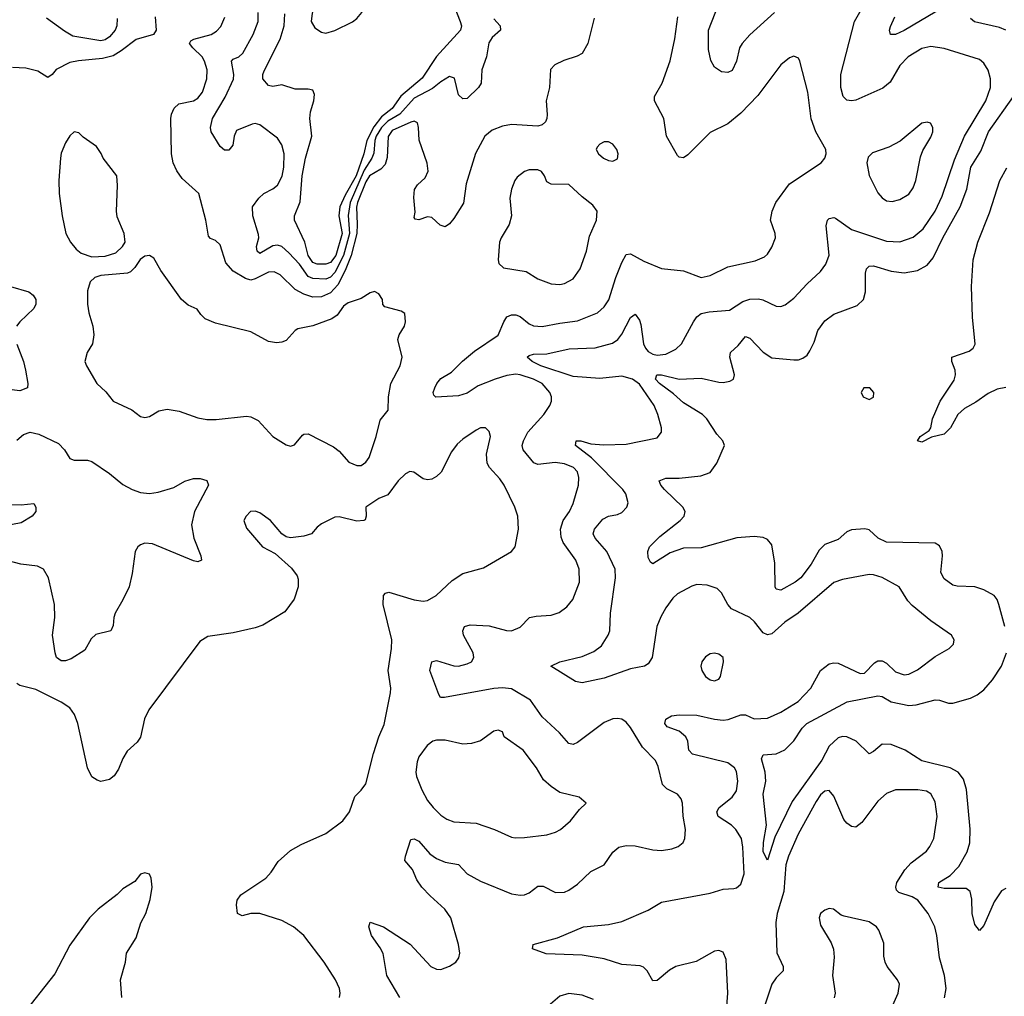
# Model space of a CAD drawing. Header units: inches. Extents: x 1771504 to 1971212, y 471788 to 643615.
# Tile 256 of 256: x 1815443 to 1819903, y 602995 to 607418. Entities that reach past the tile are written whole.
import ezdxf

# ---------------------------------------------------------------- set-up
doc = ezdxf.new("R2010")
doc.units = ezdxf.units.IN
doc.header["$MEASUREMENT"] = 0
doc.layers.add('B8610', color=7, linetype='Continuous')

msp = doc.modelspace()

# ---------------------------------------------------------------- linework, layer by layer
at = {"layer": 'B8610', "color": 5}
for points, elevation in [([(1816830, 607591.9), (1816810, 607581.6), (1816793.4, 607550), (1816766.8, 607446.8), (1816763, 607410), (1816780.3, 607380.3), (1816810, 607360.4), (1816830, 607356.5), (1816870, 607368.4), (1816950, 607408.1), (1816970, 607422.7), (1816992.2, 607450), (1817000.2, 607470), (1817001.9, 607490), (1816996.5, 607510), (1816981, 607530), (1816930, 607573.8), (1816890, 607589.9)], 420), ([(1819553.2, 606953.2), (1819530, 606949), (1819431.9, 606868.1), (1819379.9, 606840.1), (1819305.2, 606814.8), (1819285.5, 606794.5), (1819280.5, 606770), (1819290, 606711.3), (1819330, 606633.4), (1819350, 606610.5), (1819370, 606597.6), (1819394.4, 606594.4), (1819430, 606603.1), (1819470, 606627.4), (1819490, 606656.3), (1819502.3, 606690), (1819524, 606796), (1819534.5, 606825.5), (1819570, 606886), (1819579.3, 606910), (1819579, 606930), (1819569, 606949)], 460), ([(1815690, 606909.4), (1815670, 606891.8), (1815650, 606860.5), (1815630, 606813.6), (1815626.7, 606790), (1815619.6, 606690), (1815621, 606630), (1815634.8, 606530), (1815651.7, 606450), (1815672.1, 606410), (1815698.5, 606378.5), (1815720.5, 606360.5), (1815770, 606343.2), (1815830, 606347.3), (1815877.9, 606362.1), (1815907.6, 606390), (1815920.4, 606410), (1815916.1, 606450), (1815884.8, 606524.8), (1815880.4, 606550), (1815886, 606666), (1815882, 606710), (1815821.2, 606790), (1815812.1, 606812.1), (1815790, 606844), (1815730, 606885.2), (1815710, 606905.2)], 480), ([(1818110, 606865.2), (1818090, 606865.2), (1818070, 606854), (1818059.1, 606840.9), (1818054, 606830), (1818064.9, 606810), (1818087.7, 606790), (1818110, 606779.3), (1818130, 606776.3), (1818150, 606786.8), (1818153.3, 606810), (1818147, 606830), (1818130, 606853.2)], 480), ([(1817790, 606738.3), (1817750, 606737.4), (1817730, 606729.6), (1817695.9, 606704.1), (1817685.7, 606690), (1817670.3, 606650), (1817663.6, 606610), (1817670.4, 606530), (1817659.5, 606490), (1817623, 606430), (1817616.3, 606410), (1817610.5, 606330), (1817613, 606313), (1817634, 606294), (1817737.1, 606277.1), (1817790, 606244), (1817850, 606222), (1817890, 606218.3), (1817910, 606223.1), (1817950, 606243.7), (1817980.9, 606290), (1818010.6, 606369.4), (1818023.3, 606436.7), (1818056, 606510), (1818058.9, 606550), (1818038.3, 606578.3), (1817990, 606615.6), (1817930, 606671.8), (1817850, 606672.7), (1817830, 606684), (1817820.5, 606710), (1817806.6, 606730)], 480), ([(1816030, 606349.2), (1816010, 606346), (1815988.7, 606331.3), (1815964.4, 606295.6), (1815944.1, 606275.9), (1815931.3, 606270), (1815810, 606259.6), (1815782.8, 606250), (1815762, 606230), (1815750.3, 606189.7), (1815749, 606130), (1815755.6, 606090), (1815774, 606030), (1815779, 605990), (1815771.7, 605950), (1815748.5, 605910), (1815738.4, 605870), (1815744.9, 605850), (1815792.4, 605770), (1815832.4, 605732.4), (1815865.5, 605690), (1815950.2, 605650.2), (1815990, 605620.4), (1816010, 605616.4), (1816030, 605621.3), (1816073.5, 605646.5), (1816110, 605654.3), (1816165.1, 605645.1), (1816250, 605615.3), (1816290, 605607.2), (1816333.1, 605606.9), (1816470, 605622.6), (1816490, 605619.5), (1816522.8, 605602.8), (1816590, 605530.5), (1816650, 605492.4), (1816670, 605487), (1816687.6, 605492.4), (1816723.9, 605536.1), (1816730, 605540.7), (1816750, 605542), (1816863.8, 605483.8), (1816890, 605464), (1816934, 605414), (1816970, 605398.3), (1816990, 605398.7), (1817010, 605413.4), (1817025, 605435), (1817057.2, 605530), (1817076, 605604), (1817111.3, 605650), (1817113.9, 605710), (1817124.1, 605770), (1817166.6, 605850), (1817174.6, 605890), (1817156.2, 605970), (1817162, 605990), (1817185.6, 606030), (1817189.6, 606050), (1817186.8, 606086.8), (1817170, 606098.4), (1817097, 606117), (1817087.7, 606127.7), (1817086.6, 606150), (1817070, 606176.9), (1817050, 606186.2), (1817030, 606180.3), (1816990, 606155.6), (1816930, 606135.1), (1816910, 606120.7), (1816880.2, 606079.8), (1816856.5, 606063.5), (1816770, 606032), (1816702.7, 606017.3), (1816690.2, 606009.8), (1816650, 605965.1), (1816630, 605956.9), (1816605.5, 605954.5), (1816570, 605961), (1816490, 606004.8), (1816330, 606043.4), (1816283.1, 606063.1), (1816262.6, 606082.6), (1816247, 606107), (1816205.2, 606125.2), (1816175.6, 606150), (1816081.3, 606281.3), (1816050, 606337.2)], 480), ([(1819294, 605750), (1819266, 605750), (1819254.8, 605730), (1819262.8, 605710), (1819290, 605697.3), (1819310, 605707.7), (1819312, 605730)], 420), ([(1818590, 604549.3), (1818570, 604546), (1818550, 604533.2), (1818533.4, 604510), (1818528.4, 604490), (1818533.4, 604470), (1818550, 604442.8), (1818570, 604427.7), (1818590, 604424), (1818610, 604431), (1818616.9, 604443.1), (1818631.6, 604510), (1818629, 604530), (1818610, 604545.2)], 460), ([(1817610, 604200.9), (1817590, 604196.2), (1817530, 604152.4), (1817490, 604139.3), (1817450, 604137.6), (1817370, 604155.1), (1817330, 604155.1), (1817314.8, 604150), (1817288.8, 604131.2), (1817250, 604079.3), (1817242.5, 604057.5), (1817236.5, 604010), (1817240.2, 603990), (1817264.2, 603930), (1817290, 603882.4), (1817315.6, 603850), (1817350, 603816), (1817376.9, 603796.9), (1817410, 603785.8), (1817510, 603779.2), (1817594, 603750), (1817670, 603715.8), (1817687.2, 603712.8), (1817730, 603713.7), (1817830, 603726.3), (1817870, 603738), (1817891.8, 603750), (1817937.6, 603790), (1817978.4, 603841.6), (1818008, 603870), (1817977, 603897), (1817890, 603918.9), (1817850, 603944.7), (1817816, 603976), (1817783.5, 604030), (1817724, 604110), (1817638, 604170), (1817630, 604192.7)], 480)]:
    msp.add_lwpolyline(points, close=True, dxfattribs=dict(at, elevation=elevation))
for points, elevation in [([(1817370, 607584.9), (1817438.6, 607410), (1817444.5, 607390), (1817440.1, 607370), (1817330, 607250.7), (1817266.5, 607153.5), (1817168.7, 607071.3), (1817130, 607015.2), (1817082.3, 606977.7), (1817047.1, 606932.9), (1817015.4, 606870), (1817001.9, 606810), (1816966.5, 606710), (1816916.7, 606623.4), (1816893.3, 606570), (1816889, 606530), (1816903.4, 606450), (1816874.8, 606350), (1816850, 606318.3), (1816830, 606310.3), (1816790, 606310.6), (1816770, 606318.6), (1816749.1, 606350), (1816735, 606410), (1816687.1, 606510), (1816688.1, 606530), (1816712.4, 606592.4), (1816721.9, 606710), (1816736.9, 606790), (1816766.5, 606890), (1816756.4, 606970), (1816759.4, 607000.6), (1816774.6, 607050), (1816778.2, 607078.2), (1816770, 607098), (1816750, 607103.6), (1816690, 607103.1), (1816630, 607123.1), (1816590, 607115.3), (1816570, 607120.3), (1816544.7, 607150), (1816544.4, 607170), (1816550, 607185.3), (1816621.9, 607330), (1816639.9, 607390), (1816643.9, 607443.9)], 420), ([(1818645.5, 602950), (1818649.9, 603010), (1818642.5, 603162.5), (1818630, 603194.7), (1818610, 603202.7), (1818590, 603200.3), (1818506.6, 603153.4), (1818414.9, 603130), (1818386, 603114), (1818330, 603067.1), (1818310, 603066), (1818284.7, 603110), (1818267.8, 603127.8), (1818253.7, 603133.7), (1818170, 603139.3), (1818090, 603164.9), (1817990, 603181.6), (1817828.1, 603188.1), (1817766, 603210), (1817768, 603230), (1817879.5, 603260.5), (1817997.2, 603310), (1818110, 603321), (1818170, 603333.6), (1818290, 603385.7), (1818350, 603422), (1818570, 603462.7), (1818630, 603480.6), (1818677, 603483), (1818690, 603486), (1818710, 603503.6), (1818723.9, 603550), (1818718.2, 603670), (1818711.7, 603710), (1818687.4, 603750), (1818667.1, 603770), (1818607.3, 603810), (1818600.4, 603830), (1818611.9, 603850), (1818670, 603896.5), (1818690, 603926.4), (1818695.8, 603970), (1818690, 604013.6), (1818680.9, 604030), (1818650, 604052), (1818490, 604091.1), (1818474.2, 604110), (1818468.9, 604150), (1818459.8, 604170), (1818430, 604195.7), (1818376.1, 604216.1), (1818364.8, 604230), (1818370, 604250.3), (1818394.9, 604265.1), (1818429.9, 604270.1), (1818510, 604267.8), (1818590, 604250.1), (1818630, 604245.9), (1818652, 604248), (1818710, 604269.2), (1818730, 604269.1), (1818770, 604251.6), (1818830, 604254.9), (1818890, 604282), (1818968.4, 604330), (1819026.2, 604390), (1819069.8, 604470), (1819110, 604500.2), (1819130, 604505), (1819150, 604503.5), (1819250, 604457.6), (1819270, 604458.5), (1819314.9, 604505.1), (1819330, 604514), (1819350, 604514.8), (1819370, 604504.5), (1819410, 604465.2), (1819450, 604451.3), (1819470, 604454.2), (1819510, 604473.4), (1819590, 604534.6), (1819653.2, 604570), (1819672.7, 604590), (1819675.1, 604610), (1819664, 604630), (1819570, 604695.1), (1819484.9, 604764.9), (1819466, 604786), (1819426.3, 604850), (1819350, 604891), (1819310, 604903.5), (1819290, 604905.1), (1819170, 604883.1), (1819130, 604868.5), (1818969.6, 604730.4), (1818908.2, 604690), (1818850, 604636.4), (1818830, 604632.8), (1818810, 604641.8), (1818771.7, 604691.7), (1818750.4, 604710.4), (1818667.3, 604750), (1818649.8, 604770), (1818622.2, 604822.2), (1818601.8, 604841.8), (1818557.5, 604857.5), (1818510, 604859.3), (1818488, 604852), (1818422.9, 604817.1), (1818402, 604798), (1818370, 604754.7), (1818346.7, 604713.3), (1818329.4, 604670), (1818308.3, 604530), (1818290, 604501.1), (1818272.7, 604490), (1818210, 604477.5), (1818090, 604435.8), (1817990, 604414.5), (1817960.7, 604420.7), (1817849.2, 604490), (1817888.7, 604510), (1817990, 604534.2), (1818044.1, 604555.9), (1818078.4, 604581.6), (1818109, 604630), (1818115.6, 604650), (1818119.1, 604730), (1818141.4, 604890), (1818139.5, 604930), (1818101.6, 605010), (1818049.8, 605070), (1818040.4, 605090), (1818046.2, 605110), (1818084.8, 605155.2), (1818110, 605168.9), (1818150, 605176.5), (1818170, 605185.3), (1818193, 605210), (1818198.3, 605230), (1818188.6, 605270), (1818174.8, 605290), (1818033.4, 605433.4), (1817960.4, 605490), (1817962.7, 605510), (1817984.7, 605510), (1818030, 605497.7), (1818088.3, 605491.7), (1818190, 605495.3), (1818330, 605524.4), (1818349.6, 605550), (1818349.7, 605570), (1818333.8, 605630), (1818317.5, 605670), (1818250, 605767.4), (1818219.1, 605790), (1818170, 605803.3), (1818070, 605792.6), (1817950, 605801.8), (1817803.9, 605850), (1817763.5, 605870), (1817742, 605890), (1817750, 605897.4), (1817770, 605903.6), (1817830, 605905.1), (1817932.3, 605927.7), (1818050, 605931.9), (1818127.9, 605952.1), (1818151.9, 605970), (1818170, 605994), (1818210, 606069.1), (1818230, 606083.6), (1818250, 606057), (1818256.8, 606036.8), (1818269, 605950), (1818277.7, 605930), (1818290, 605914.4), (1818310, 605902.8), (1818330, 605897.9), (1818370, 605902.6), (1818414.3, 605925.7), (1818440.4, 605950), (1818494.8, 606050), (1818510, 606071.3), (1818530, 606086.4), (1818565.6, 606094.4), (1818657.3, 606102.7), (1818718.5, 606141.5), (1818750, 606152.6), (1818790, 606153.5), (1818809.4, 606149.4), (1818870, 606120.2), (1818890, 606119.1), (1818910, 606126.9), (1818950, 606156.9), (1819010, 606221.5), (1819070, 606277.4), (1819093.7, 606310), (1819109, 606351), (1819096, 606484), (1819102.7, 606510), (1819110, 606517.3), (1819130, 606521.6), (1819138.4, 606518.4), (1819210, 606468.2), (1819370, 606414.3), (1819430, 606410.9), (1819490, 606433.5), (1819535.7, 606470), (1819589.9, 606550), (1819621.5, 606618.5), (1819676.7, 606783.3), (1819722.5, 606890), (1819818.5, 607050), (1819840.2, 607110), (1819840.3, 607150), (1819829.1, 607189.1), (1819810, 607220.5), (1819790, 607237.6), (1819630, 607287.7), (1819570, 607296.5), (1819530, 607287.8), (1819467.9, 607250), (1819430.2, 607210), (1819385.7, 607134.3), (1819352, 607108), (1819230, 607053.5), (1819210, 607049.8), (1819190, 607053.3), (1819172.3, 607070), (1819163, 607110), (1819162.3, 607170), (1819224.1, 607410), (1819298.9, 607541.1)], 440), ([(1818862.3, 607450), (1818750, 607349), (1818715.7, 607310), (1818703.5, 607290), (1818690, 607229.4), (1818670, 607187.4), (1818650, 607177.7), (1818621.5, 607181.4), (1818590, 607202), (1818573.3, 607233.3), (1818562.7, 607282.7), (1818562.2, 607370), (1818609.8, 607490)], 440), ([(1819630, 607475.4), (1819450, 607369.1), (1819410, 607351.1), (1819387, 607350), (1819383.5, 607370), (1819387.3, 607387.3), (1819406.6, 607430)], 420), ([(1816057, 607430), (1816060.3, 607370), (1816049.1, 607350.9), (1815970, 607327.6), (1815902.9, 607277.1), (1815865.4, 607254.6), (1815818.2, 607241.8), (1815708.7, 607231.3), (1815670, 607223.1), (1815607.6, 607192.4), (1815590, 607169.5), (1815570, 607155.1), (1815524.2, 607184.2), (1815470, 607198), (1815410, 607200.5)], 460), ([(1815883.4, 607423.4), (1815882.7, 607390), (1815874.8, 607370), (1815850, 607339.8), (1815830, 607326.5), (1815810, 607322.4), (1815683.6, 607343.6), (1815645.3, 607365.3), (1815564, 607424)], 440), ([(1818044.9, 607424.9), (1818016.3, 607310), (1817990, 607265.1), (1817968.2, 607251.8), (1817907.6, 607232.4), (1817866.8, 607213.2), (1817847.4, 607192.6), (1817842.7, 607110), (1817828.2, 607050), (1817831.9, 606988.1), (1817831.1, 606970), (1817824.6, 606955.4), (1817810, 606941), (1817790, 606934.8), (1817670, 606942.9), (1817630, 606935.8), (1817583.2, 606916.8), (1817550.3, 606890), (1817508, 606812), (1817465.7, 606674.3), (1817453.2, 606586.8), (1817410, 606516.9), (1817390, 606493), (1817370, 606479.7), (1817347.8, 606487.8), (1817310, 606522), (1817290, 606525.4), (1817250, 606511.6), (1817234.8, 606514.8), (1817230, 606522), (1817233.5, 606546.5), (1817228, 606612), (1817230.8, 606649.2), (1817244.2, 606670), (1817279.2, 606700.8), (1817292.3, 606732.3), (1817287.9, 606767.9), (1817252, 606872), (1817249.8, 606930), (1817244, 606950), (1817230, 606958.5), (1817213.8, 606953.8), (1817130, 606915.2), (1817111.3, 606888.7), (1817107.1, 606792.9), (1817097.5, 606762.5), (1817078.8, 606741.2), (1817026.9, 606710), (1817010, 606683.8), (1816972.9, 606590), (1816968.2, 606568.2), (1816972, 606492), (1816969.2, 606450), (1816944.2, 606350), (1816917.7, 606282.3), (1816883.1, 606216.9), (1816850, 606180.8), (1816810, 606162), (1816770, 606161.4), (1816730, 606174.3), (1816690, 606196.3), (1816622.6, 606262.6), (1816595.8, 606275.8), (1816570, 606274.2), (1816510, 606243.5), (1816490, 606238.7), (1816465.1, 606245.1), (1816410, 606278.8), (1816377, 606317), (1816350, 606398.4), (1816330, 606417.6), (1816306.5, 606426.5), (1816298, 606438), (1816285.3, 606510), (1816254.2, 606630), (1816178.8, 606698.8), (1816153.8, 606733.8), (1816137.8, 606770), (1816130.8, 606810), (1816126.9, 606970), (1816129.8, 606990.2), (1816142.6, 607017.4), (1816163.7, 607036.3), (1816230, 607050.2), (1816250, 607062.8), (1816270.6, 607090), (1816289.8, 607150), (1816291.5, 607190), (1816279.8, 607230), (1816269.8, 607250), (1816226.2, 607290), (1816211.2, 607310), (1816217.7, 607322.3), (1816230.7, 607329.3), (1816310, 607351), (1816334.5, 607365.5), (1816353.1, 607386.9), (1816371.5, 607428.5)], 460), ([(1817590, 607422), (1817619.6, 607390), (1817620.2, 607370), (1817583.5, 607336.5), (1817567.9, 607312.1), (1817557.5, 607250), (1817536.3, 607190), (1817533.1, 607130), (1817520.3, 607110), (1817470, 607060.4), (1817450, 607059.1), (1817430, 607077), (1817412.5, 607152.5), (1817390, 607159.7), (1817350, 607136.5), (1817313.3, 607106.7), (1817230, 607062), (1817164.5, 606990), (1817110, 606957.4), (1817081.6, 606930), (1817057.2, 606890), (1817051.3, 606870), (1817046.5, 606813.5), (1817038.2, 606790), (1817003.7, 606736.3), (1816939.1, 606590), (1816931.2, 606531.2), (1816935.9, 606450), (1816909.4, 606350), (1816870, 606272.3), (1816850, 606251.7), (1816830, 606242.7), (1816770, 606246.3), (1816750, 606255.3), (1816709.9, 606310), (1816662.5, 606362.5), (1816630, 606389.9), (1816610, 606396.2), (1816590, 606394.1), (1816530, 606358.7), (1816518, 606370), (1816515.7, 606390), (1816525.3, 606430), (1816524.2, 606444.2), (1816498.9, 606530), (1816497.7, 606570), (1816525.2, 606610), (1816549.1, 606630), (1816590, 606651), (1816610, 606668.5), (1816631.3, 606708.7), (1816639.1, 606750), (1816641.1, 606810), (1816630.6, 606850.6), (1816610, 606881.2), (1816530, 606941.1), (1816510, 606947.7), (1816495, 606945), (1816424.3, 606915.7), (1816413.4, 606890), (1816407.7, 606850), (1816390, 606826.6), (1816370, 606826.6), (1816350, 606844), (1816309.8, 606909.8), (1816306.8, 606930), (1816315.8, 606970), (1816372.7, 607067.3), (1816411.5, 607148.5), (1816412.6, 607170), (1816401.6, 607230), (1816410, 607238.8), (1816435.6, 607250), (1816453.7, 607266.3), (1816499.7, 607350), (1816522.2, 607410), (1816522.4, 607450)], 440), ([(1817165.3, 602990), (1817106, 603090), (1817088.5, 603188.5), (1817075.5, 603215.5), (1817036.2, 603270), (1817024.5, 603310), (1817030, 603330.6), (1817090.2, 603310.2), (1817210.7, 603230.7), (1817305.7, 603130), (1817330, 603118.5), (1817350, 603116.5), (1817390, 603132), (1817418, 603150), (1817431.2, 603170), (1817435.8, 603190), (1817431, 603230), (1817396.2, 603350), (1817369, 603390), (1817301.7, 603450), (1817264.7, 603490), (1817242.2, 603522.2), (1817222.4, 603570), (1817187.3, 603610), (1817189.6, 603630), (1817214.8, 603705.2), (1817230, 603708.4), (1817250, 603697.3), (1817301, 603641), (1817330, 603619.2), (1817370, 603602.9), (1817430, 603591.6), (1817470.1, 603550.1), (1817530, 603516.8), (1817670, 603459.3), (1817710, 603453.2), (1817730, 603455.2), (1817750, 603463.6), (1817790, 603494.4), (1817813.9, 603493.9), (1817870, 603466), (1817910, 603466.5), (1817930, 603475.2), (1817970, 603503.2), (1818030, 603560.9), (1818089.8, 603590.2), (1818130, 603648.5), (1818157, 603670), (1818190, 603678), (1818230, 603676.9), (1818310, 603658.6), (1818350, 603654.9), (1818396.4, 603663.6), (1818425.7, 603674.3), (1818448.2, 603691.8), (1818456.3, 603710), (1818459.2, 603750), (1818448.7, 603811.3), (1818445.7, 603870), (1818439.7, 603890), (1818422, 603910), (1818374.3, 603934.3), (1818354.7, 603954.7), (1818335.3, 604035.3), (1818323.3, 604063.3), (1818263.4, 604123.4), (1818210, 604213), (1818190, 604236.9), (1818170, 604249.7), (1818150, 604254), (1818130, 604251.1), (1818090, 604235.3), (1817970, 604145.1), (1817950, 604134.8), (1817930, 604140.4), (1817888.4, 604188.4), (1817810, 604260.3), (1817756.3, 604336.3), (1817670, 604387.6), (1817630, 604392.5), (1817590, 604389.4), (1817367.7, 604347.7), (1817348.9, 604348.9), (1817341.2, 604361.2), (1817301.2, 604470), (1817309.8, 604510.2), (1817330, 604515.8), (1817410, 604491.1), (1817430, 604490.2), (1817470, 604500.2), (1817489.7, 604510), (1817499.8, 604530), (1817497.2, 604550), (1817452.7, 604630), (1817449.8, 604650.2), (1817457, 604670), (1817483.3, 604676.7), (1817570, 604672.5), (1817648.2, 604651.8), (1817670, 604650.2), (1817710, 604666.3), (1817752.7, 604710), (1817782.9, 604717.1), (1817850, 604721.3), (1817886.1, 604733.9), (1817921.2, 604758.8), (1817947.8, 604792.2), (1817978, 604870), (1817976.8, 604930), (1817962.2, 604970), (1817903.9, 605050), (1817895, 605075), (1817893.2, 605110), (1817905, 605150), (1817933, 605190), (1817950, 605226.4), (1817973.7, 605310), (1817975.9, 605344.1), (1817969.8, 605370), (1817951.9, 605390), (1817910, 605406.8), (1817868, 605412), (1817790, 605403.5), (1817771.3, 605411.3), (1817723.8, 605470), (1817719, 605490), (1817724.2, 605510), (1817744.8, 605550), (1817817.7, 605630), (1817844, 605670), (1817851.1, 605690), (1817851, 605710), (1817844.2, 605730), (1817808.7, 605770), (1817769.7, 605790), (1817710, 605809.9), (1817690, 605811.9), (1817650, 605806.2), (1817596.5, 605790), (1817520.1, 605759.9), (1817470, 605726.9), (1817430, 605713.7), (1817328, 605708), (1817318, 605718), (1817316.3, 605730), (1817323.5, 605750), (1817332.1, 605770), (1817350, 605792.2), (1817398.6, 605821.4), (1817448.2, 605871.8), (1817503, 605917), (1817610.4, 605989.6), (1817635, 606050), (1817650, 606072.3), (1817670, 606080.7), (1817690, 606081.1), (1817710, 606073.2), (1817750, 606040.6), (1817770, 606031), (1817810, 606027.6), (1817890, 606043.6), (1817970, 606053.2), (1818059.7, 606090), (1818090, 606117.4), (1818111.1, 606148.9), (1818143.7, 606250), (1818170, 606318.4), (1818190, 606354.3), (1818210, 606358), (1818270, 606324.7), (1818350, 606290.3), (1818450, 606279.6), (1818530, 606250.2), (1818570, 606258.8), (1818650, 606298.5), (1818774, 606326), (1818816.3, 606343.7), (1818830, 606356.3), (1818850, 606387.3), (1818866, 606430), (1818865.1, 606450), (1818844, 606510), (1818851.1, 606550), (1818868.4, 606590), (1818930, 606674.9), (1819072.7, 606770), (1819089.4, 606790), (1819096.2, 606810), (1819094, 606830), (1819049.8, 606909.8), (1819028.3, 606968.3), (1819012.8, 607090), (1818977, 607230), (1818970, 607244), (1818950, 607252.3), (1818930, 607244.5), (1818890, 607213.6), (1818786.3, 607073.7), (1818710, 606994), (1818650, 606945.4), (1818570, 606906), (1818470, 606805.1), (1818450, 606791.8), (1818430, 606794.5), (1818422.9, 606802.9), (1818372.3, 606890), (1818360.4, 606970), (1818318.8, 607050), (1818318.2, 607070), (1818353.3, 607130), (1818388.9, 607231.1), (1818411, 607331), (1818424.2, 607430)], 460), ([(1819910.5, 607370.5), (1819881.9, 607381.9), (1819768.3, 607408.3), (1819750, 607422.7)], 420), ([(1819904.7, 604670), (1819878.3, 604770), (1819870, 604792.8), (1819856.8, 604810), (1819810, 604835.9), (1819770, 604849), (1819690, 604852), (1819670, 604857.6), (1819630, 604885.7), (1819615.1, 604915.1), (1819623.1, 604990), (1819621.1, 605010), (1819610, 605034.5), (1819590, 605047.8), (1819370, 605051.9), (1819330.9, 605070), (1819290, 605107.6), (1819271.4, 605111.4), (1819210, 605107.4), (1819190, 605098.5), (1819150, 605064.4), (1819090, 605040.7), (1819064.5, 605015.5), (1819028.2, 604951.8), (1818981.3, 604890), (1818956.2, 604870), (1818890, 604834.5), (1818870, 604839.6), (1818864.5, 604850), (1818863.3, 604956.7), (1818850, 605039.5), (1818830, 605063.1), (1818810, 605072.9), (1818770, 605077.8), (1818690.6, 605070.6), (1818530, 605025.9), (1818450, 605023.8), (1818390, 605003.7), (1818310, 604954), (1818300.4, 604960.4), (1818290, 604982), (1818288.2, 605010), (1818295.8, 605030), (1818342.3, 605077.7), (1818435.1, 605150), (1818452.4, 605170), (1818457.7, 605190), (1818447.1, 605210), (1818364.1, 605290), (1818347.4, 605310), (1818339.6, 605330), (1818370, 605341.6), (1818430, 605342), (1818527.8, 605352.2), (1818570, 605367.4), (1818601.1, 605410), (1818636, 605490), (1818627.3, 605510), (1818600.4, 605540.4), (1818556.1, 605610), (1818535.1, 605630), (1818450, 605683.2), (1818404, 605724), (1818341.2, 605770), (1818322.9, 605790), (1818329.6, 605810), (1818350, 605809.2), (1818430, 605790.1), (1818530, 605794), (1818610, 605776.8), (1818630, 605775), (1818659.9, 605780.1), (1818675.8, 605790), (1818681.4, 605810), (1818659.8, 605890), (1818662, 605910), (1818697.6, 605942.4), (1818730, 605983.7), (1818750, 605975.3), (1818810, 605912.4), (1818850, 605886.2), (1818950, 605877.6), (1818970, 605878), (1818990, 605884.9), (1819010, 605899.1), (1819022.5, 605917.5), (1819042, 605958), (1819058, 606010), (1819090, 606054.3), (1819130, 606083.9), (1819236.5, 606123.5), (1819264.7, 606150), (1819274.6, 606185.5), (1819274, 606270), (1819278.4, 606290), (1819290, 606302.2), (1819310, 606303), (1819390, 606279.5), (1819450, 606271.7), (1819510, 606282), (1819553.8, 606306.2), (1819581, 606339), (1819624.7, 606430), (1819703.3, 606570), (1819732.8, 606650), (1819751.2, 606750), (1819797.3, 606822.7), (1819830.6, 606909.4), (1819943.9, 607070)], 420), ([(1819910, 605751.5), (1819870, 605744.7), (1819830, 605725), (1819773.9, 605686.1), (1819722.5, 605657.5), (1819692.6, 605630), (1819659.7, 605570), (1819630, 605540.9), (1819572.4, 605527.6), (1819530, 605504.5), (1819509.7, 605510), (1819522, 605530), (1819562, 605558), (1819569.4, 605570), (1819576.9, 605610), (1819611.7, 605690), (1819675.2, 605784.8), (1819681.1, 605810), (1819679.8, 605830), (1819665.3, 605870), (1819665.6, 605890), (1819743.7, 605916.3), (1819762, 605930), (1819771.6, 605948.4), (1819758.4, 606070), (1819753.6, 606210), (1819761.9, 606330), (1819783, 606410), (1819836.6, 606543.4), (1819883.2, 606690), (1819914, 606746)], 380), ([(1815400.7, 606210), (1815484.5, 606184.5), (1815503.1, 606170), (1815516, 606150), (1815515.6, 606130), (1815507.2, 606110), (1815443.1, 606050), (1815427.7, 606030)], 460), ([(1815430, 605947.7), (1815460.2, 605870), (1815469.4, 605830), (1815479.7, 605770), (1815477.4, 605750), (1815442.9, 605737.1), (1815385, 605745)], 460), ([(1815430, 605513.4), (1815460.1, 605539.9), (1815490, 605550.4), (1815530, 605540.3), (1815618.5, 605498.5), (1815646.3, 605470), (1815670.2, 605430.2), (1815690, 605422.4), (1815750, 605423.2), (1815770, 605416.9), (1815850, 605362.8), (1815910, 605312.4), (1815952.7, 605290), (1815990, 605276.9), (1816030, 605272.2), (1816070, 605277.6), (1816141.1, 605298.9), (1816190, 605328.4), (1816230, 605340.4), (1816260.7, 605340.7), (1816290, 605331), (1816297.3, 605310), (1816234, 605190), (1816221.3, 605130), (1816231.8, 605070), (1816263, 604990), (1816266, 604970), (1816250, 604962), (1816230, 604967.8), (1816044.7, 605044.7), (1816010, 605047.6), (1815990, 605039.6), (1815978, 605030), (1815965.5, 605010), (1815952.2, 604910), (1815938.4, 604850), (1815910.5, 604790), (1815874.9, 604730), (1815868.4, 604710), (1815866, 604674), (1815856, 604650), (1815787.1, 604632.9), (1815765.8, 604614.1), (1815737.6, 604562.4), (1815676.2, 604523.8), (1815650, 604514.5), (1815630, 604515.1), (1815610, 604529.3), (1815604, 604550), (1815590.8, 604630), (1815602.3, 604710), (1815600.3, 604770), (1815572.8, 604890), (1815549.8, 604929.8), (1815523.7, 604943.7), (1815448.4, 604951.6), (1815390, 604966.6)], 460), ([(1816891.6, 602990), (1816894.8, 603010), (1816891.9, 603030), (1816872.9, 603070), (1816821.6, 603150), (1816729.8, 603270), (1816682.6, 603310), (1816630, 603338.7), (1816530, 603370.8), (1816489.2, 603370.8), (1816450, 603359.6), (1816429.7, 603369.7), (1816425.4, 603410), (1816428.3, 603430), (1816444.7, 603455.3), (1816557, 603530), (1816582, 603558), (1816613.9, 603606.1), (1816670, 603655.5), (1816717.3, 603682.7), (1816830, 603732.4), (1816906.3, 603790), (1816936.4, 603830), (1816960.6, 603899.4), (1816990, 603928.4), (1817010, 603957.1), (1817045.7, 604094.3), (1817069.7, 604170), (1817093.5, 604226.5), (1817122, 604370), (1817123.5, 604390), (1817111.6, 604470), (1817127.3, 604570), (1817128.2, 604610), (1817089.8, 604770.2), (1817090, 604810.6), (1817099.4, 604820.6), (1817114.3, 604825.7), (1817230, 604790.2), (1817270, 604785.2), (1817290, 604787.7), (1817329.6, 604810), (1817402.2, 604877.8), (1817449.6, 604910), (1817543.9, 604936.1), (1817670.9, 605009.1), (1817687.6, 605030), (1817702.3, 605110), (1817699.8, 605170), (1817685.3, 605210), (1817636.8, 605310), (1817618, 605338), (1817570.8, 605390), (1817560.7, 605410), (1817557, 605450), (1817575.3, 605530), (1817570, 605552.7), (1817552.7, 605570), (1817530, 605569.6), (1817510, 605558.3), (1817450, 605517.7), (1817424.7, 605495.3), (1817399.3, 605460.7), (1817351.3, 605368.7), (1817330, 605348.3), (1817310, 605337.4), (1817290, 605334.7), (1817270, 605338.7), (1817228.1, 605368.1), (1817210, 605371.2), (1817190, 605360.4), (1817156.9, 605330), (1817110, 605266.6), (1817070, 605249.3), (1817010.8, 605210), (1817012.2, 605170), (1817007.5, 605152.5), (1817002, 605150), (1816970, 605147), (1816890, 605166.6), (1816870, 605165.2), (1816810, 605134), (1816790, 605119), (1816764.7, 605090), (1816730, 605079.6), (1816670, 605072), (1816650, 605076), (1816629.4, 605089.4), (1816578, 605150), (1816530, 605185.1), (1816510, 605192.8), (1816488.8, 605190), (1816468.5, 605170), (1816458.4, 605150), (1816470, 605114.8), (1816542.8, 605030), (1816599.9, 604999.9), (1816674, 604934), (1816699.3, 604899.3), (1816704.2, 604884.2), (1816703.8, 604850), (1816685.9, 604794.1), (1816643.4, 604736.6), (1816544.4, 604675.6), (1816510, 604663.4), (1816410, 604641.7), (1816295.1, 604624.9), (1816258.7, 604601.3), (1816026.9, 604293.1), (1816008, 604252), (1815990, 604169.4), (1815974.2, 604145.8), (1815930, 604105.1), (1815910, 604072), (1815890, 604023.6), (1815870, 603993.3), (1815850, 603976.9), (1815810, 603967.6), (1815793.3, 603973.3), (1815769.7, 603989.7), (1815749.8, 604029.8), (1815706, 604230), (1815691.5, 604271.5), (1815670, 604301.1), (1815630, 604327.3), (1815515.8, 604384.2), (1815443.2, 604403.2), (1815430, 604411.5)], 480), ([(1815364.5, 605224.5), (1815450, 605220.3), (1815506.4, 605226.4), (1815516.3, 605210), (1815516.3, 605190), (1815498.8, 605170), (1815450, 605139.7), (1815370, 605123.8)], 440), ([(1819910, 603483.5), (1819890, 603472.5), (1819856.4, 603423.6), (1819810, 603316.2), (1819790, 603292.7), (1819770, 603321.2), (1819757.3, 603370), (1819755.2, 603435.2), (1819748, 603470), (1819730, 603483.5), (1819630, 603483.1), (1819602.9, 603490), (1819606, 603510), (1819657.9, 603542.1), (1819697.3, 603582.7), (1819734.7, 603650), (1819746.3, 603690), (1819747.6, 603752.4), (1819731.9, 603931.9), (1819718.3, 603978.3), (1819693.5, 604010), (1819657.7, 604030), (1819530, 604062.2), (1819454.2, 604110), (1819390, 604135), (1819350, 604137.3), (1819310, 604104.2), (1819290, 604093.7), (1819231.1, 604151.1), (1819190, 604170.4), (1819170, 604172.1), (1819150, 604165.5), (1819110, 604127.4), (1819075.8, 604064.2), (1818941.9, 603878.1), (1818864.1, 603715.9), (1818830, 603612.3), (1818809.9, 603649.9), (1818811.7, 603691.7), (1818825.7, 603770), (1818810.8, 603910), (1818823.2, 603970), (1818818.9, 604010), (1818802.8, 604070), (1818811.1, 604088.9), (1818870, 604093.7), (1818908.1, 604111.9), (1818950, 604152.1), (1818987.6, 604210), (1819008.8, 604231.2), (1819191.3, 604328.7), (1819330, 604356), (1819350, 604352.4), (1819390, 604329), (1819470, 604311.8), (1819504.3, 604315.7), (1819590, 604338), (1819610, 604336.9), (1819650, 604323.2), (1819670, 604322.6), (1819750, 604344.7), (1819779.7, 604360.3), (1819810, 604383.6), (1819850, 604428), (1819890, 604490.3), (1819912.2, 604550)], 420), ([(1819632.3, 602987.7), (1819640.2, 603030), (1819632.7, 603090), (1819608.7, 603170), (1819598, 603270), (1819588.7, 603310), (1819558.5, 603370), (1819511.6, 603430), (1819486.2, 603446.2), (1819425.2, 603465.2), (1819415.3, 603475.3), (1819411.6, 603490), (1819416.5, 603510), (1819452.1, 603567.9), (1819480.6, 603599.4), (1819550, 603653.1), (1819566.3, 603673.7), (1819583.1, 603710), (1819598.5, 603810), (1819590, 603876), (1819570, 603912.8), (1819550, 603924.8), (1819510.6, 603930.6), (1819410.2, 603929.8), (1819370, 603913.3), (1819330, 603878.3), (1819257, 603783), (1819230, 603761.6), (1819210, 603764.2), (1819190, 603778.7), (1819176, 603796), (1819130, 603901.2), (1819110, 603926.6), (1819090, 603924.2), (1819070, 603907.8), (1819050, 603876.9), (1818968.9, 603730), (1818925, 603630), (1818913.9, 603590), (1818903.6, 603470), (1818873.7, 603370), (1818868.1, 603330), (1818872.8, 603192.8), (1818901.3, 603130), (1818901.7, 603110), (1818870, 603079.3), (1818850, 603049.7), (1818816.6, 602950)], 440), ([(1815905.7, 602990), (1815899.8, 603070), (1815921.7, 603150), (1815925.7, 603190), (1815970, 603260.7), (1815992.1, 603327.9), (1816014, 603370), (1816033.4, 603433.4), (1816042, 603490), (1816038, 603530), (1816030, 603548.7), (1816010, 603554), (1815990, 603549), (1815964.9, 603515.1), (1815910, 603482), (1815883.6, 603456.4), (1815797.4, 603390), (1815758.5, 603350), (1815670, 603227.1), (1815602.3, 603097.7), (1815450, 602903.5)], 520), ([(1819369.6, 602890), (1819422.4, 603010), (1819427.6, 603050), (1819419.6, 603070), (1819372.8, 603130), (1819362.7, 603150), (1819357, 603177), (1819356.6, 603236.6), (1819334.7, 603294.7), (1819323.6, 603310), (1819290, 603332.6), (1819178, 603358), (1819163.3, 603363.3), (1819129.3, 603389.3), (1819110, 603392.7), (1819090, 603386), (1819070.8, 603370), (1819064.4, 603350), (1819070, 603318), (1819118, 603238), (1819128.8, 603208.8), (1819131.8, 603171.8), (1819124.7, 603090), (1819136.5, 603010), (1819131.9, 602988.1)], 460), ([(1818041.4, 602981.4), (1817990, 602999.8), (1817930, 603007.8), (1817890, 602996.2), (1817837.3, 602950)], 460)]:
    msp.add_lwpolyline(points, dxfattribs=dict(at, elevation=elevation))

doc.saveas('drawing.dxf')
